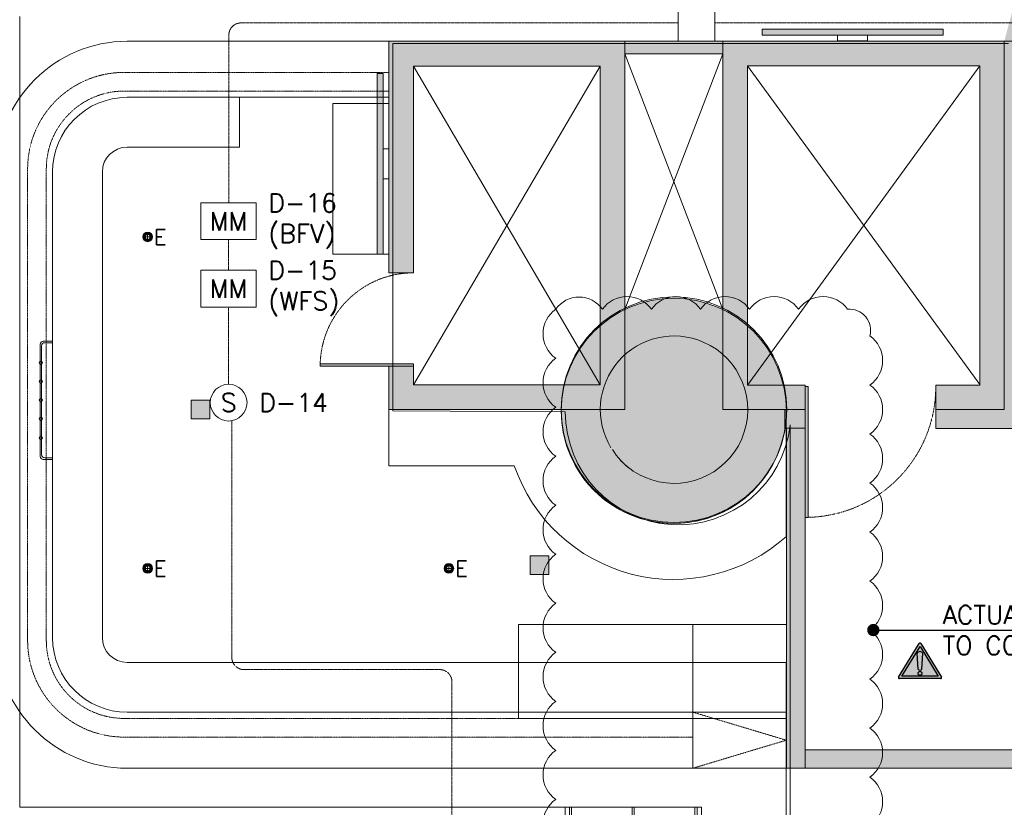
# Model space of a CAD drawing. Header units: millimetres. Extents: x 149250 to 222845, y -30669 to 18303.
# Tile 12 of 36: x 155532 to 163565, y 5926 to 12354. Entities that reach past the tile are written whole.
import ezdxf
from ezdxf.enums import TextEntityAlignment as Align

# ---------------------------------------------------------------- set-up
doc = ezdxf.new("R2010")
doc.units = ezdxf.units.MM
doc.header["$MEASUREMENT"] = 0
for name, pattern in [('DASHED', [19.05, 12.7, -6.35]), ('HIDDENX2', [0.75, 0.5, -0.25]), ('IRISH HOUSE_FF46_HYD AIRPORT_HVAC DUCTING LAYOUT 3$0$( Dashed )', [0.75, 0.5, -0.25])]:
    doc.linetypes.add(name, pattern=pattern)
doc.layers.get('0').update_dxf_attribs({"lineweight": 5})
for name, color, linetype in [('ACMV-MEPF_General Text', 7, 'Continuous'), ('IRISH HOUSE_FF46_HYD AIRPORT_HVAC DUCTING LAYOUT 3$0$Flooring', 8, 'Continuous'), ('Warning Symbol', 7, 'Continuous')]:
    doc.layers.add(name, color=color, linetype=linetype)
for name, color, linetype, lineweight in [('E Celing Lighting', 5, 'DASHED', 5), ('IRISH HOUSE_FF46_HYD AIRPORT_HVAC DUCTING LAYOUT 3$0$00 Structural', 2, 'Continuous', 25), ('IRISH HOUSE_FF46_HYD AIRPORT_HVAC DUCTING LAYOUT 3$0$02 Furniture', 14, 'Continuous', 25), ('IRISH HOUSE_FF46_HYD AIRPORT_HVAC DUCTING LAYOUT 3$0$02_Elevation 00', 8, 'Continuous', 9), ('IRISH HOUSE_FF46_HYD AIRPORT_HVAC DUCTING LAYOUT 3$0$Ceiling', 14, 'Continuous', 9), ('IRISH HOUSE_FF46_HYD AIRPORT_HVAC DUCTING LAYOUT 3$0$Grey', 8, 'Continuous', 9), ('IRISH HOUSE_FF46_HYD AIRPORT_HVAC DUCTING LAYOUT 3$0$LEVEL-F-OVERALL LAYOUT$0$A-DETL', 251, 'Continuous', 15), ('IRISH HOUSE_FF46_HYD AIRPORT_HVAC DUCTING LAYOUT 3$0$LEVEL-F-OVERALL LAYOUT$0$A-FLOR-HRAL', 251, 'Continuous', 13), ('IRISH HOUSE_FF46_HYD AIRPORT_HVAC DUCTING LAYOUT 3$0$LEVEL-F-OVERALL LAYOUT$0$C-COLS', 251, 'Continuous', 13), ('IRISH HOUSE_FF46_HYD AIRPORT_HVAC DUCTING LAYOUT 3$0$WALL', 7, 'Continuous', 40), ('Lighting (Ceiling)', 160, 'Continuous', 15), ('M-MEP-GEN', 7, 'Continuous', 5)]:
    doc.layers.add(name, color=color, linetype=linetype, lineweight=lineweight)
doc.layers.add('IRISH HOUSE_FF46_HYD AIRPORT_HVAC DUCTING LAYOUT 3$0$RCP LAYOUT', color=9, linetype='Continuous', true_color=0x808080)
for name, color, linetype, lineweight, true_color in [('M-MEP-ELFA-CABLE', 1, 'HIDDENX2', 20, 0xff0000), ('M-MEP-ELFA-DETECTOR', 7, 'Continuous', 20, 0xa50000), ('M-MEP-ELFA-EQUIP', 6, 'Continuous', 20, 0xff00ff), ('M-MEP-ELPR-EQUIP', 6, 'Continuous', 20, 0xff00ff)]:
    doc.layers.add(name, color=color, linetype=linetype, lineweight=lineweight, true_color=true_color)
doc.styles.add('Romans', font='romans.shx', dxfattribs={"width": 0.8})
doc.styles.get("Standard").update_dxf_attribs({"font": 'romans.shx'})
doc.dimstyles.new('100_Romans_Dot', dxfattribs={"dimtxt": 100, "dimasz": 100, "dimexe": 50, "dimexo": 50, "dimgap": 50, "dimtad": 1, "dimdec": 0, "dimzin": 0, "dimdsep": 46, "dimtxsty": 'Romans', "dimblk": 'DOT', "dimcen": 0.09, "dimclrd": 256, "dimclre": 256, "dimadec": 0, "dimazin": 0, "dimtfac": 1, "dimtdec": 0, "dimtofl": 0, "dimtmove": 0, "dimatfit": 3, "dimldrblk": 'DOT', "dimfxl": 1, "dimtolj": 1, "dimtzin": 0, "dimarcsym": 0})

# ---------------------------------------------------------------- blocks, each defined once
blk = doc.blocks.new('IRISH HOUSE_FF46_HYD AIRPORT_HVAC DUCTING LAYOUT 3$0$IRISH HOUSE-RCP LAYOUT')
at = {"lineweight": 0, "ltscale": 0.25, "true_color": 0x808080}
h = blk.add_hatch(color=8, dxfattribs=at)
h.dxf.hatch_style = 1
edge = h.paths.add_edge_path()
edge.add_line((14811.2, 5878.4), (14696.6, 5979.9))
edge.add_arc((20815.3, 1083.1), 7837, 141.32998, 165.79345)
edge.add_line((13218, 3006.4), (13375.3, 3006.4))
edge.add_arc((20786.8, 1095.9), 7653.7, 141.32888, 165.54519, ccw=False)
edge = h.paths.add_edge_path()
edge.add_line((15341.4, 6700.9), (15455.9, 6599.1))
edge.add_arc((20875.4, 1115.8), 7709.6, 91.19276, 134.66521, ccw=False)
edge.add_line((20714.9, 8823.7), (20714.9, 8976.2))
edge.add_arc((20868.5, 1130.6), 7847.1, 91.12089, 134.77697)
h = blk.add_hatch(color=8, dxfattribs=at)
h.dxf.hatch_style = 1
h.paths.add_polyline_path([(8196.7, 1116.6), (8196.7, 3006.4), (10122, 3006.4), (10122, 0), (8196.7, 0), (8196.7, 354.6), (8398.9, 354.6), (8398.9, 202.2), (9919.8, 202.2), (9919.8, 2804.2), (8398.9, 2804.2), (8398.9, 1116.6)])
h = blk.add_hatch(color=8, dxfattribs=at)
h.dxf.hatch_style = 1
h.paths.add_polyline_path([(8196.7, 1116.6), (8196.7, 3006.4), (10122, 3006.4), (10122, 0), (8196.7, 0), (8196.7, 354.6), (8398.9, 354.6), (8398.9, 202.2), (9919.8, 202.2), (9919.8, 2804.2), (8398.9, 2804.2), (8398.9, 1116.6)])
h = blk.add_hatch(color=8, dxfattribs=at)
h.dxf.hatch_style = 1
h.paths.add_polyline_path([(8196.7, 1116.6), (8196.7, 3006.4), (10122, 3006.4), (10122, 0), (8196.7, 0), (8196.7, 354.6), (8398.9, 354.6), (8398.9, 202.2), (9919.8, 202.2), (9919.8, 2804.2), (8398.9, 2804.2), (8398.9, 1116.6)])
h = blk.add_hatch(color=8, dxfattribs=at)
h.dxf.hatch_style = 1
h.paths.add_polyline_path([(11592, 0), (10922.1, 0), (10922.1, 3006.4), (13217.6, 3006.4), (13217.6, 0), (12658.8, 0), (12658.8, 200.4), (13017.1, 200.4), (13017.1, 2806), (11122.5, 2806), (11122.5, 200.4), (11592, 200.4)])
h = blk.add_hatch(color=8, dxfattribs=at)
h.dxf.hatch_style = 1
h.paths.add_polyline_path([(11592, 0), (10922.1, 0), (10922.1, 3006.4), (13217.6, 3006.4), (13217.6, 0), (12658.8, 0), (12658.8, 200.4), (13017.1, 200.4), (13017.1, 2806), (11122.5, 2806), (11122.5, 200.4), (11592, 200.4)])
h = blk.add_hatch(color=8, dxfattribs=at)
h.dxf.hatch_style = 1
h.paths.add_polyline_path([(11592, 0), (10922.1, 0), (10922.1, 3006.4), (13217.6, 3006.4), (13217.6, 0), (12658.8, 0), (12658.8, 200.4), (13017.1, 200.4), (13017.1, 2806), (11122.5, 2806), (11122.5, 200.4), (11592, 200.4)])
h = blk.add_hatch(color=8, dxfattribs=at)
h.dxf.hatch_style = 1
h.paths.add_polyline_path([(13217.6, 0), (13217.4, 3006.4), (13420.6, 3006.4), (13420.8, -152.4), (12658.8, -152.4), (12658.8, 0)])
h = blk.add_hatch(color=8, dxfattribs=at)
h.dxf.hatch_style = 1
h.paths.add_polyline_path([(10521.2, 908.7, 1), (10521.2, -928.3, 1)])
h = blk.add_hatch(color=8, dxfattribs=at)
h.dxf.hatch_style = 1
h.paths.add_polyline_path([(11439.7, -9.8, 1), (9602.7, -9.8, 1)])
h = blk.add_hatch(color=8, dxfattribs=at)
h.dxf.hatch_style = 1
h.paths.add_polyline_path([(10521.2, 908.7, 1), (10521.2, -928.3, 1)])
at = {"lineweight": 0, "true_color": 0x808080}
h = blk.add_hatch(color=8, dxfattribs=at)
h.dxf.hatch_style = 1
h.paths.add_polyline_path([(8398.9, 372.7), (8398.9, 354.6), (7636.9, 354.6), (7636.9, 372.7)])
h = blk.add_hatch(color=8, dxfattribs=at)
h.dxf.hatch_style = 1
h.paths.add_polyline_path([(8398.9, 372.7), (8398.9, 354.6), (7636.9, 354.6), (7636.9, 372.7)])
h = blk.add_hatch(color=8, dxfattribs=at)
h.dxf.hatch_style = 1
h.paths.add_polyline_path([(8398.9, 372.7), (8398.9, 354.6), (7636.9, 354.6), (7636.9, 372.7)])
h = blk.add_hatch(color=8, dxfattribs=at)
h.dxf.hatch_style = 1
h.paths.add_polyline_path([(11617.4, 187.7), (11592, 187.7), (11592, -879.1), (11617.4, -879.1)])
h = blk.add_hatch(color=8, dxfattribs=at)
h.dxf.hatch_style = 1
h.paths.add_polyline_path([(11617.4, 187.7), (11592, 187.7), (11592, -879.1), (11617.4, -879.1)])
h = blk.add_hatch(color=8, dxfattribs=at)
h.dxf.hatch_style = 1
h.paths.add_polyline_path([(11617.4, 187.7), (11592, 187.7), (11592, -879.1), (11617.4, -879.1)])
at = {"lineweight": 0, "ltscale": 0.25, "true_color": 0x808080}
h = blk.add_hatch(color=8, dxfattribs=at)
h.dxf.hatch_style = 1
h.paths.add_polyline_path([(11592, 0), (11428.6, 0), (11428.6, -152.2), (11592, -152.2)])
h = blk.add_hatch(color=8, dxfattribs=at)
h.dxf.hatch_style = 1
h.paths.add_polyline_path([(11440.1, -2926.3), (11592.5, -2926.3), (11592.5, -2776.3), (11592.5, -879.1), (11592, -879.1), (11592, -152.4), (11461.8, -152.2), (11440.1, -152.2)])
h = blk.add_hatch(color=8, dxfattribs=at)
h.dxf.hatch_style = 1
h.paths.add_polyline_path([(11592.5, -2776.3), (11592.5, -2926.3), (16388, -2926.3), (16388, -2776.3)])
at = {"layer": 'IRISH HOUSE_FF46_HYD AIRPORT_HVAC DUCTING LAYOUT 3$0$00 Structural', "lineweight": 0, "ltscale": 0.25, "true_color": 0x808080}
h = blk.add_hatch(color=8, dxfattribs=at)
h.dxf.hatch_style = 1
h.paths.add_polyline_path([(10922.1, 2904.8), (10922.1, 3006.4), (10122, 3006.4), (10122, 2904.8)])
h = blk.add_hatch(color=8, dxfattribs=at)
h.dxf.hatch_style = 1
h.paths.add_polyline_path([(6584.9, 76.2), (6584.9, -76.2), (6737.3, -76.2), (6737.3, 76.2)])
h = blk.add_hatch(color=8, dxfattribs=at)
h.dxf.hatch_style = 1
h.paths.add_polyline_path([(9349.9, -1193.9), (9349.9, -1346.3), (9502.3, -1346.3), (9502.3, -1193.9)])
at = {"layer": 'IRISH HOUSE_FF46_HYD AIRPORT_HVAC DUCTING LAYOUT 3$0$02 Furniture', "lineweight": 0, "ltscale": 0.25, "true_color": 0x808080}
h = blk.add_hatch(color=8, dxfattribs=at)
h.dxf.hatch_style = 1
h.paths.add_polyline_path([(12717.8, 3106.6), (11242.6, 3106.6), (11242.6, 3055.8), (12717.8, 3055.8)])
h = blk.add_hatch(color=8, dxfattribs=at)
h.dxf.hatch_style = 1
h.paths.add_polyline_path([(8100.5, 2744.2), (8100.5, 1269), (8151.4, 1269), (8151.4, 2744.2)])
at = {"color": 8, "lineweight": 0, "ltscale": 0.25, "true_color": 0x808080}
for p, q in [((5185.4, 3209.1), (5185.4, -3245.4)), ((8398.9, 202.2), (9919.8, 2804.2)), ((8398.9, 2804.2), (9919.8, 202.2)), ((8398.9, 202.2), (9919.8, 2804.2)), ((8398.9, 2804.2), (9919.8, 202.2)), ((8398.9, 202.2), (9919.8, 2804.2)), ((8398.9, 2804.2), (9919.8, 202.2)), ((13017.1, 204), (11122.5, 2806)), ((13017.1, 2806), (11122.5, 200.4)), ((13017.1, 204), (11122.5, 2806)), ((13017.1, 2806), (11122.5, 200.4)), ((13017.1, 204), (11122.5, 2806)), ((13017.1, 2806), (11122.5, 200.4)), ((5185.4, -3245.4), (10746.8, -3245.4)), ((9634.5, -4536.3), (9634.5, -3245.4)), ((9634.5, -3245.4), (10746.8, -3245.4)), ((10746.8, -3245.4), (10746.8, -8409.1)), ((10746.8, -3245.4), (10746.8, -4536.3))]:
    blk.add_line(p, q, dxfattribs=at)
at = {"layer": 'IRISH HOUSE_FF46_HYD AIRPORT_HVAC DUCTING LAYOUT 3$0$00 Structural', "color": 8, "lineweight": 0, "ltscale": 0.25, "true_color": 0x808080}
for p, q in [((8196.7, 1116.6), (8196.7, 3006.4)), ((8196.7, 3006.4), (10122, 3006.4)), ((8196.7, 1116.6), (8196.7, 3006.4)), ((8196.7, 3006.4), (10122, 3006.4)), ((8196.7, 1116.6), (8196.7, 3006.4)), ((8196.7, 3006.4), (10122, 3006.4)), ((10122, 2904.8), (10122, 3006.4)), ((10122, 3006.4), (10922.1, 3006.4)), ((10122, 3006.4), (10122, 0)), ((10122, 3006.4), (10122, 0)), ((10122, 3006.4), (10122, 0)), ((10922.1, 3006.4), (10922.1, 2904.8)), ((10922.1, 0), (10922.1, 3006.4)), ((10922.1, 3006.4), (13217.6, 3006.4)), ((10922.1, 0), (10922.1, 3006.4)), ((10922.1, 3006.4), (13217.6, 3006.4)), ((10922.1, 0), (10922.1, 3006.4)), ((10922.1, 3006.4), (13217.6, 3006.4)), ((13217.6, 0), (13217.4, 3006.4)), ((13217.4, 3006.4), (13420.6, 3006.4)), ((13217.6, 3006.4), (13217.6, 0)), ((13217.6, 3006.4), (13217.6, 0)), ((13217.6, 3006.4), (13217.6, 0)), ((10122, 817.4), (10922.1, 2904.8)), ((10922.1, 816.5), (10122, 2904.8)), ((10922.1, 2904.8), (10122, 2904.8)), ((9919.8, 2804.2), (8398.9, 2804.2)), ((8398.9, 2804.2), (8398.9, 1116.6)), ((9919.8, 2804.2), (8398.9, 2804.2)), ((8398.9, 2804.2), (8398.9, 1116.6)), ((9919.8, 2804.2), (8398.9, 2804.2)), ((8398.9, 2804.2), (8398.9, 1116.6)), ((9919.8, 202.2), (9919.8, 2804.2)), ((9919.8, 202.2), (9919.8, 2804.2)), ((9919.8, 202.2), (9919.8, 2804.2)), ((13017.1, 2806), (11122.5, 2806)), ((11122.5, 2806), (11122.5, 200.4)), ((13017.1, 2806), (11122.5, 2806)), ((11122.5, 2806), (11122.5, 200.4)), ((13017.1, 2806), (11122.5, 2806)), ((11122.5, 2806), (11122.5, 200.4)), ((13017.1, 200.4), (13017.1, 2806)), ((13017.1, 200.4), (13017.1, 2806)), ((13017.1, 200.4), (13017.1, 2806)), ((8398.9, 1116.6), (8196.7, 1116.6)), ((8398.9, 1116.6), (8196.7, 1116.6)), ((8398.9, 1116.6), (8196.7, 1116.6)), ((8196.7, 0), (8196.7, 354.6)), ((8196.7, 354.6), (8398.9, 354.6)), ((8196.7, 0), (8196.7, 354.6)), ((8196.7, 354.6), (8398.9, 354.6)), ((8196.7, 0), (8196.7, 354.6)), ((8196.7, 354.6), (8398.9, 354.6)), ((8398.9, 354.6), (8398.9, 202.2)), ((8398.9, 354.6), (8398.9, 202.2)), ((8398.9, 354.6), (8398.9, 202.2)), ((8398.9, 202.2), (9919.8, 202.2)), ((8398.9, 202.2), (9919.8, 202.2)), ((8398.9, 202.2), (9919.8, 202.2)), ((11122.5, 200.4), (11592, 200.4)), ((11122.5, 200.4), (11592, 200.4)), ((11122.5, 200.4), (11592, 200.4)), ((11592, 200.4), (11592, 0)), ((11592, 200.4), (11592, 0)), ((11592, 200.4), (11592, 0)), ((12658.8, 0), (12658.8, 200.4)), ((12658.8, 200.4), (13017.1, 200.4)), ((12658.8, 0), (12658.8, 200.4)), ((12658.8, 200.4), (13017.1, 200.4)), ((12658.8, 0), (12658.8, 200.4)), ((12658.8, 200.4), (13017.1, 200.4)), ((6584.9, 76.2), (6737.3, 76.2)), ((6584.9, -76.2), (6584.9, 76.2)), ((6737.3, 76.2), (6737.3, -76.2)), ((10122, 0), (8196.7, 0)), ((10122, 0), (8196.7, 0)), ((10122, 0), (8196.7, 0)), ((6737.3, -76.2), (6584.9, -76.2)), ((11592, 0), (10922.1, 0)), ((11592, 0), (10922.1, 0)), ((11592, 0), (10922.1, 0)), ((11592, 0), (11428.6, 0)), ((11428.6, 0), (11428.6, -152.2)), ((11592, -152.2), (11592, 0)), ((12658.8, -152.4), (12658.8, 0)), ((12658.8, 0), (13217.6, 0)), ((13217.6, 0), (12658.8, 0)), ((13217.6, 0), (12658.8, 0)), ((13217.6, 0), (12658.8, 0)), ((11428.6, -152.2), (11592, -152.2)), ((11592.5, -152.4), (11440.1, -152.2)), ((11440.1, -152.2), (11440.1, -2926.3)), ((11592.5, -2926.3), (11592.5, -152.4)), ((13420.8, -152.4), (12658.8, -152.4)), ((9349.9, -1193.9), (9502.3, -1193.9)), ((9349.9, -1346.3), (9349.9, -1193.9)), ((9502.3, -1193.9), (9502.3, -1346.3)), ((9502.3, -1346.3), (9349.9, -1346.3)), ((11440.1, -2926.3), (16388, -2926.3))]:
    blk.add_line(p, q, dxfattribs=at)
blk.add_circle((10521.2, -9.8), 918.5, dxfattribs=at)
blk.add_circle((10521.2, -9.8), 918.5, dxfattribs=at)
blk.add_circle((10521.2, -9.8), 918.5, dxfattribs=at)
at = {"layer": 'IRISH HOUSE_FF46_HYD AIRPORT_HVAC DUCTING LAYOUT 3$0$02 Furniture', "color": 8, "lineweight": 0, "ltscale": 0.25, "true_color": 0x808080}
for p, q in [((12717.8, 3106.6), (11242.6, 3106.6)), ((11242.6, 3106.6), (11242.6, 3055.8)), ((11242.6, 3055.8), (12717.8, 3055.8)), ((11447.9, 3055.8), (11415.8, 3055.8)), ((11857.6, 3055.8), (12102.8, 3055.8)), ((11857.6, 3010.4), (11857.6, 3055.8)), ((12102.8, 3055.8), (12102.8, 3010.4)), ((12717.8, 3055.8), (12717.8, 3106.6)), ((12102.8, 3010.4), (11857.6, 3010.4)), ((8100.5, 2744.2), (8100.5, 1269)), ((8151.4, 2744.2), (8100.5, 2744.2)), ((8151.4, 1269), (8151.4, 2744.2)), ((7739.5, 1269), (7739.5, 2498.4)), ((7739.5, 2498.4), (8196.7, 2498.4)), ((8196.7, 2498.4), (8196.7, 1269)), ((8151.4, 1884), (8151.4, 2129.2)), ((8151.4, 2129.2), (8196.7, 2129.2)), ((8196.7, 2129.2), (8196.7, 1884)), ((8196.7, 1884), (8151.4, 1884)), ((8196.7, 1269), (7739.5, 1269)), ((8100.5, 1269), (8151.4, 1269)), ((9602.7, 0), (8196.7, 0)), ((8196.7, 0), (8196.7, -457.2)), ((11439.6, -1034), (11439.6, 0)), ((8196.7, -457.2), (9220.3, -457.2))]:
    blk.add_line(p, q, dxfattribs=at)
for radius, start, end in [(918.5, 179.38658, 0.61342), (1375.7, 198.97732, 311.88364)]:
    blk.add_arc((10521.2, -9.8), radius, start, end, dxfattribs=at)
at = {"layer": 'IRISH HOUSE_FF46_HYD AIRPORT_HVAC DUCTING LAYOUT 3$0$02_Elevation 00', "color": 8, "lineweight": 0, "ltscale": 25, "true_color": 0x808080}
for p, q in [((7636.9, 354.6), (7636.9, 372.7)), ((7636.9, 372.7), (8398.9, 372.7)), ((7636.9, 354.6), (7636.9, 372.7)), ((7636.9, 372.7), (8398.9, 372.7)), ((7636.9, 354.6), (7636.9, 372.7)), ((7636.9, 372.7), (8398.9, 372.7)), ((8398.9, 354.6), (7636.9, 354.6)), ((8398.9, 354.6), (7636.9, 354.6)), ((8398.9, 354.6), (7636.9, 354.6)), ((8398.9, 372.7), (8398.9, 354.6)), ((8398.9, 372.7), (8398.9, 354.6)), ((8398.9, 372.7), (8398.9, 354.6)), ((11617.4, 187.7), (11592, 187.7)), ((11592, 187.7), (11592, -879.1)), ((11617.4, 187.7), (11592, 187.7)), ((11592, 187.7), (11592, -879.1)), ((11617.4, 187.7), (11592, 187.7)), ((11592, 187.7), (11592, -879.1)), ((11617.4, -879.1), (11617.4, 187.7)), ((11617.4, -879.1), (11617.4, 187.7)), ((11617.4, -879.1), (11617.4, 187.7)), ((11592, -879.1), (11617.4, -879.1)), ((11592, -879.1), (11617.4, -879.1)), ((11592, -879.1), (11617.4, -879.1))]:
    blk.add_line(p, q, dxfattribs=at)
at = {"layer": 'IRISH HOUSE_FF46_HYD AIRPORT_HVAC DUCTING LAYOUT 3$0$02_Elevation 00', "color": 8, "lineweight": 0, "ltscale": 0.25, "true_color": 0x808080}
for p, q in [((10677.1, -1753.8), (9254.7, -1753.8)), ((9254.7, -1753.8), (9254.7, -2519.9)), ((10677.1, -2519.9), (10677.1, -1753.8)), ((11440.1, -1753.8), (10677.1, -1753.8)), ((10677.1, -1753.8), (10677.1, -2519.9)), ((11440.1, -2519.9), (11440.1, -1753.8)), ((9254.7, -2519.9), (10677.1, -2519.9)), ((10677.1, -2519.9), (11440.1, -2519.9)), ((11438.4, -2926.3), (11438.4, -8866.9))]:
    blk.add_line(p, q, dxfattribs=at)
at = {"layer": 'IRISH HOUSE_FF46_HYD AIRPORT_HVAC DUCTING LAYOUT 3$0$Ceiling', "color": 8, "lineweight": 0, "ltscale": 0.25, "true_color": 0x808080}
for p, q in [((9688.1, -3245.4), (9670.2, -3245.4)), ((9670.2, -3245.4), (9670.2, -4536.3)), ((9688.1, -4536.3), (9688.1, -3245.4)), ((10181.7, -4536.3), (10181.7, -3245.4)), ((10181.7, -3245.4), (10199.6, -3245.4)), ((10199.6, -3245.4), (10199.6, -4536.3)), ((10693.2, -4536.3), (10693.2, -3245.4)), ((10693.2, -3245.4), (10711, -3245.4)), ((10711, -3245.4), (10711, -4536.3))]:
    blk.add_line(p, q, dxfattribs=at)
at = {"layer": 'IRISH HOUSE_FF46_HYD AIRPORT_HVAC DUCTING LAYOUT 3$0$Flooring', "color": 8, "lineweight": 0, "ltscale": 0.25, "true_color": 0x808080}
for p, q in [((8230.7, 2988.3), (13251.3, 2988.6)), ((8230.7, -9.1), (8230.7, 2988.3)), ((9636.6, -18.5), (8230.7, -9.1)), ((11472.3, -8885), (11471.9, -124)), ((11474.1, -2944.4), (11471.9, -2944.4))]:
    blk.add_line(p, q, dxfattribs=at)
blk.add_arc((10557.4, -18.5), 920.8, 179.99811, 353.33407, dxfattribs=at)
at = {"layer": 'IRISH HOUSE_FF46_HYD AIRPORT_HVAC DUCTING LAYOUT 3$0$Grey', "color": 8, "lineweight": 0, "ltscale": 0.25, "true_color": 0x808080}
for p, q in [((8196.7, 3006.4), (6063.1, 3006.4)), ((8196.7, 2549.2), (8196.7, 3006.4)), ((6063.1, 2549.2), (8196.7, 2549.2)), ((6977.5, 2549.2), (6063.1, 2549.2)), ((6977.5, 2142.8), (6977.5, 2549.2)), ((6063.1, 2142.8), (6977.5, 2142.8)), ((5453.5, -1859.5), (5453.5, 1939.6)), ((5453.5, 1939.6), (5453.5, -1859.5)), ((5859.9, -1859.5), (5859.9, 1939.6)), ((5351.9, -381), (5351.9, 533.4)), ((5364.6, -368.3), (5364.6, 520.7)), ((5377.3, 558.8), (5453.5, 558.8)), ((5390, 546.1), (5453.5, 546.1)), ((5453.5, -393.7), (5390, -393.7)), ((5453.5, -406.4), (5377.3, -406.4)), ((11439.6, -2062.7), (6063.1, -2062.7)), ((11439.6, -2469.1), (11439.6, -2062.7)), ((10677.1, -2469.1), (6063.1, -2469.1)), ((6063.1, -2469.1), (11439.6, -2469.1)), ((10677.1, -2926.3), (10677.1, -2469.1)), ((11439.1, -2469.1), (10677.1, -2469.1)), ((10677.1, -2469.1), (10677.1, -2926.3)), ((11439.1, -2926.3), (11439.1, -2469.1)), ((6063.1, -2926.3), (10677.1, -2926.3)), ((10677.1, -2926.3), (11439.1, -2926.3))]:
    blk.add_line(p, q, dxfattribs=at)
at = {"layer": 'IRISH HOUSE_FF46_HYD AIRPORT_HVAC DUCTING LAYOUT 3$0$Grey', "color": 8, "linetype": 'IRISH HOUSE_FF46_HYD AIRPORT_HVAC DUCTING LAYOUT 3$0$( Dashed )', "lineweight": 0, "ltscale": 0.2, "true_color": 0x808080}
for p, q in [((6037.7, 2752.4), (8196.7, 2752.4)), ((8196.7, 2752.4), (8196.7, 2600)), ((8196.7, 2600), (6037.7, 2600)), ((5250.3, -1884.9), (5250.3, 1965)), ((5402.7, 1965), (5402.7, -1884.9)), ((10677.1, -2469.1), (11439.1, -2697.7)), ((6037.7, -2519.9), (10677.1, -2519.9)), ((10677.1, -2519.9), (10677.1, -2672.3)), ((10677.1, -2672.3), (6037.7, -2672.3)), ((11439.1, -2697.7), (10677.1, -2926.3))]:
    blk.add_line(p, q, dxfattribs=at)
at = {"layer": 'IRISH HOUSE_FF46_HYD AIRPORT_HVAC DUCTING LAYOUT 3$0$Grey', "color": 8, "lineweight": 0, "ltscale": 0.25, "true_color": 0x808080}
for centre in [(5358.3, 381), (5358.3, 228.6), (5358.3, 76.2), (5358.3, -76.2), (5358.3, -228.6)]:
    blk.add_circle(centre, 12.7, dxfattribs=at)
for centre, radius, start, end in [((6063.1, 1939.6), 1066.8, 90, 180), ((6063.1, 1939.6), 609.6, 90, 180), ((6063.1, 1939.6), 609.6, 90, 180), ((6063.1, 1939.6), 203.2, 90, 180), ((5377.3, 533.4), 25.4, 90, 180), ((5390, 520.7), 25.4, 90, 180), ((5377.3, -381), 25.4, 180, 270), ((5390, -368.3), 25.4, 180, 270), ((6063.1, -1859.5), 1066.8, 180, 270), ((6063.1, -1859.5), 609.6, 180, 270), ((6063.1, -1859.5), 609.6, 180, 270), ((6063.1, -1859.5), 203.2, 180, 270)]:
    blk.add_arc(centre, radius, start, end, dxfattribs=at)
at = {"layer": 'IRISH HOUSE_FF46_HYD AIRPORT_HVAC DUCTING LAYOUT 3$0$Grey', "color": 8, "linetype": 'IRISH HOUSE_FF46_HYD AIRPORT_HVAC DUCTING LAYOUT 3$0$( Dashed )', "lineweight": 0, "ltscale": 0.2, "true_color": 0x808080}
for centre, radius, start, end in [((6037.7, 1965), 787.4, 90, 180), ((6037.7, 1965), 635, 90, 180), ((8398.9, 354.6), 762, 90, 180), ((8398.9, 354.6), 762, 90, 180), ((8398.9, 354.6), 762, 90, 180), ((11592, 187.7), 1066.8, 270, 0), ((11592, 187.7), 1066.8, 270, 0), ((11592, 187.7), 1066.8, 270, 0), ((6037.7, -1884.9), 787.4, 180, 270), ((6037.7, -1884.9), 635, 180, 270)]:
    blk.add_arc(centre, radius, start, end, dxfattribs=at)
at = {"layer": 'IRISH HOUSE_FF46_HYD AIRPORT_HVAC DUCTING LAYOUT 3$0$LEVEL-F-OVERALL LAYOUT$0$A-DETL', "color": 8, "lineweight": 0, "true_color": 0x808080}
blk.add_arc((10470.3, -61.4), 520.4, 210.47735, 235.11626, dxfattribs=at)
at = {"layer": 'IRISH HOUSE_FF46_HYD AIRPORT_HVAC DUCTING LAYOUT 3$0$LEVEL-F-OVERALL LAYOUT$0$A-FLOR-HRAL', "color": 8, "lineweight": 0, "true_color": 0x808080}
blk.add_circle((10523.5, 0), 920.6, dxfattribs=at)
at = {"layer": 'IRISH HOUSE_FF46_HYD AIRPORT_HVAC DUCTING LAYOUT 3$0$LEVEL-F-OVERALL LAYOUT$0$C-COLS', "color": 8, "lineweight": 0, "true_color": 0x808080}
for start, end in [(66.6, 211.19672), (246.6, 66.6), (222.31098, 230.23636), (230.26424, 246.6)]:
    blk.add_arc((10523.5, 0), 601.3, start, end, dxfattribs=at)
at = {"layer": 'IRISH HOUSE_FF46_HYD AIRPORT_HVAC DUCTING LAYOUT 3$0$WALL', "color": 8, "lineweight": 0, "true_color": 0x808080}
for p, q in [((16388, -2776.3), (11592.5, -2776.3)), ((11592.5, -2776.3), (11592.5, -2926.3)), ((11592.5, -2926.3), (16388, -2926.3))]:
    blk.add_line(p, q, dxfattribs=at)
blk = doc.blocks.new('IRISH HOUSE_FF46_HYD AIRPORT_HVAC DUCTING LAYOUT 3')
at = {"layer": 'IRISH HOUSE_FF46_HYD AIRPORT_HVAC DUCTING LAYOUT 3$0$RCP LAYOUT', "lineweight": 0}
blk.add_blockref('IRISH HOUSE_FF46_HYD AIRPORT_HVAC DUCTING LAYOUT 3$0$IRISH HOUSE-RCP LAYOUT', (0, 0), dxfattribs=at)
blk = doc.blocks.new('*U7')
at = {"color": 0}
blk.add_circle((0, 0), 100, dxfattribs=at)
blk.add_attdef('S', text='', height=100, dxfattribs=at).set_placement((0, 0), align=Align.MIDDLE_CENTER)
blk = doc.blocks.new('MM')
at = {"color": 0}
blk.add_lwpolyline([(-150, 200), (150, 200), (150, 0), (-150, 0)], close=True, dxfattribs=at)
blk.add_attdef('MM', text='', height=100, dxfattribs=at).set_placement((0, 100), align=Align.MIDDLE_CENTER)
blk = doc.blocks.new('FALSS-WM')
at = {"color": 0}
for p, q in [((361.1, 48.7), (372.3, 97.5)), ((371.7, 45), (382.5, 67.6)), ((381.2, 39.1), (412.3, 78.2)), ((389.1, 31.2), (408.6, 46.8)), ((395, 21.7), (440.1, 43.4)), ((398.7, 11.1), (423.1, 16.7)), ((400, 0), (450, 0)), ((361.1, -48.7), (372.3, -97.5)), ((371.7, -45), (382.5, -67.6)), ((381.2, -39.1), (412.3, -78.2)), ((389.1, -31.2), (408.6, -46.8)), ((395, -21.7), (440.1, -43.4)), ((398.7, -11.1), (423.1, -16.7)), ((400, 0), (450, 0))]:
    blk.add_line(p, q, dxfattribs=at)
for points in [[(0, 100), (200, 100), (200, -100), (0, -100)], [(350, 100), (200, 0), (200, 0), (350, -100)]]:
    blk.add_lwpolyline(points, close=True, dxfattribs=at)
blk = doc.blocks.new('cl')
at = {"layer": 'Lighting (Ceiling)'}
h = blk.add_hatch(color=0, dxfattribs=at)
h.dxf.hatch_style = 1
h.paths.add_polyline_path([(1.53, 0.03, 1), (-1.53, 0.03, 1)])
h.paths.add_polyline_path([(-0.81, 0.03, -1), (0.81, 0.03, -1)], flags=16)
at = {"layer": 'Lighting (Ceiling)', "color": 0}
for p, q in [((-1.53, 0.03), (1.53, 0.03)), ((0, 1.56), (0, -1.5))]:
    blk.add_line(p, q, dxfattribs=at)
for radius in [1.53, 0.806]:
    blk.add_circle((0, 0.03), radius, dxfattribs=at)
at = {"color": 0}
blk.add_attdef('NAME', text='', height=5, dxfattribs=at).set_placement((0.84, 2.71), align=Align.MIDDLE_CENTER)
blk = doc.blocks.new('A$C759E7B6B')
at = {"layer": 'Warning Symbol', "true_color": 0xed1f24}
h = blk.add_hatch(color=240, dxfattribs=at)
h.dxf.hatch_style = 1
h.paths.add_polyline_path([(9, 381, 0.559648), (-9, 381), (-233, 15, 0.579652), (-224, 0), (224, 0, 0.592995), (233, 16)])
h.paths.add_polyline_path([(0, 348), (197, 25), (-197, 25)], flags=16)
h.paths.add_polyline_path([(0, 294, -0.249038), (32, 273), (21, 121, -0.546529), (0, 92, -0.288902), (-20, 103), (-32, 273, -0.249038)], flags=0)
h.paths.add_polyline_path([(21, 56, -1), (-21, 56, -1)], flags=0)
at = {"layer": 'Warning Symbol', "true_color": 0xf1eb1f}
h = blk.add_hatch(color=2, dxfattribs=at)
h.dxf.hatch_style = 1
h.paths.add_polyline_path([(-197, 25), (197, 25), (0, 348)])
h.paths.add_polyline_path([(-20, 103), (-32, 273, -0.249038), (0, 294, -0.249038), (32, 273), (21, 121, -0.546529), (0, 92, -0.288902)], flags=16)
h.paths.add_polyline_path([(21, 56, -1), (-21, 56, -1)], flags=16)
at = {"layer": 'Warning Symbol', "true_color": 0xed1f24}
h = blk.add_hatch(color=240, dxfattribs=at)
h.dxf.hatch_style = 1
h.paths.add_polyline_path([(32, 273, 0.249038), (0, 294, 0.249038), (-32, 273), (-20, 103, 0.288902), (0, 92, 0.546529), (21, 121)])
h.paths.add_polyline_path([(21, 56, 1), (-21, 56, 1)])
at = {"layer": 'Warning Symbol'}
for p, q in [((-233, 16), (-9, 381)), ((-197, 25), (0, 348)), ((0, 348), (197, 25)), ((9, 381), (233, 16)), ((-20, 103), (-32, 273)), ((20, 103), (32, 273)), ((224, 0), (-224, 0)), ((197, 25), (-197, 25))]:
    blk.add_line(p, q, dxfattribs=at)
blk.add_circle((0, 56), 20.7, dxfattribs=at)
for centre, radius, start, end in [((0, 376), 10.1, 32.6709, 147.3291), ((3, 253), 40.7, 94.6224, 150.5598), ((-3, 253), 40.7, 29.4402, 85.3776), ((-224, 10), 10.1, 147.3291, 270), ((-1, 113), 21.5, 209.1393, 273.5958), ((1, 113), 21.5, 266.4042, 330.8607), ((224, 10), 10.1, 270, 32.6709)]:
    blk.add_arc(centre, radius, start, end, dxfattribs=at)
blk = doc.blocks.new('_Dot')
at = {"color": 0, "linetype": 'ByBlock', "lineweight": -2}
blk.add_line((-0.5, 0), (-1, 0), dxfattribs=at)
at = {"color": 0, "linetype": 'ByBlock', "const_width": 0.5}
blk.add_lwpolyline([(-0.25, 0, 1), (0.25, 0, 1)], format="xyb", close=True, dxfattribs=at)

msp = doc.modelspace()

# ---------------------------------------------------------------- linework, layer by layer
at = {"color": 1, "true_color": 0xff0000}
msp.add_lwpolyline([(162468.1, 5772.9, 0.520567), (162468.1, 6172.9, 0.520567), (162468.1, 6572.9, 0.520567), (162468.1, 6972.9, 0.520567), (162468.1, 7372.9, 0.520567), (162468.1, 7772.9, 0.520567), (162468.1, 8172.9, 0.520567), (162468.1, 8572.9, 0.520567), (162468.1, 8972.9, 0.520567), (162468.1, 9372.9, 0.520567), (162468.1, 9772.9, 0.520567), (162286.4, 9991.2, 0.520567), (161886.4, 9991.2, 0.520567), (161486.4, 9991.2, 0.520567), (161086.4, 9991.2, 0.520567), (160686.4, 9991.2, 0.520567), (160286.4, 9991.2, 0.520567), (159906, 9991.2, 0.520567), (159906, 9591.2, 0.520567), (159906, 9191.2, 0.520567), (159906, 8791.2, 0.520567), (159906, 8391.2, 0.520567), (159906, 7991.2, 0.520567), (159906, 7591.2, 0.520567), (159906, 7191.2, 0.520567), (159906, 6791.2, 0.520567), (159906, 6391.2, 0.520567), (159906, 5991.2, 0.520567), (159906, 5591.2, 0.520567)], format="xyb", dxfattribs=at)
at = {"layer": 'M-MEP-ELFA-CABLE', "ltscale": 5}
for points in [[(157238.4, 10859.4), (157238.4, 12228.1, -0.414214), (157338.4, 12328.1), (160904.4, 12328.1)], [(161204.4, 12328.1), (165796, 12328.1, -0.414214), (165896, 12228.1), (165896, 12115, 0.414214), (165996, 12015), (169977.3, 12015, -0.414214), (170077.3, 11915), (170077.3, 11754.5)], [(159058.8, 4160.1), (159058.8, 6950.2, 0.414214), (158958.8, 7050.2), (157362.8, 7050.2, -0.414214), (157262.8, 7150.2), (157262.8, 9081.3)]]:
    msp.add_lwpolyline(points, format="xyb", dxfattribs=at)
for points in [[(157235.6, 10559.4), (157235.6, 10309.4)], [(157235.6, 9379), (157235.6, 10009.4)]]:
    msp.add_lwpolyline(points, dxfattribs=at)

# ---------------------------------------------------------------- block references
at = {"layer": 'E Celing Lighting', "color": 5, "true_color": 0x0000ff}
ref = msp.add_blockref('cl', (156576.4, 10580.7), dxfattribs=dict(at, xscale=-25.32885420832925, yscale=25.32885420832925, zscale=25.32885420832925))
ref.add_attrib('NAME', 'E', dxfattribs={"layer": '0', "color": 0, "height": 126.6}).set_placement((156679.5, 10578.9), align=Align.MIDDLE_CENTER)
ref = msp.add_blockref('cl', (156576.4, 7875.9), dxfattribs=dict(at, xscale=-25.32885420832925, yscale=25.32885420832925, zscale=25.32885420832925))
ref.add_attrib('NAME', 'E', dxfattribs={"layer": '0', "color": 0, "height": 126.6}).set_placement((156679.5, 7874.2), align=Align.MIDDLE_CENTER)
ref = msp.add_blockref('cl', (159034, 7875.9), dxfattribs=dict(at, xscale=-25.32885420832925, yscale=25.32885420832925, zscale=25.32885420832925))
ref.add_attrib('NAME', 'E', dxfattribs={"layer": '0', "color": 0, "height": 126.6}).set_placement((159137.2, 7874.2), align=Align.MIDDLE_CENTER)
at = {"layer": 'M-MEP-ELFA-DETECTOR', "xscale": 1.5, "yscale": 1.5, "zscale": 1.5, "rotation": 90}
msp.add_blockref('FALSS-WM', (161054.4, 12178.1), dxfattribs=at)
at = {"layer": 'M-MEP-ELFA-DETECTOR', "xscale": 1.5, "yscale": 1.5, "zscale": 1.5}
msp.add_blockref('*U7', (157237.1, 9229), dxfattribs=at).add_auto_attribs({'S': 'S'})
at = {"layer": 'M-MEP-ELFA-EQUIP', "xscale": 1.5, "yscale": 1.5, "zscale": 1.5}
for p in [(157235.6, 10559.4), (157235.6, 10009.4)]:
    msp.add_blockref('MM', p, dxfattribs=at).add_auto_attribs({'MM': 'MM'})
at = {"layer": 'M-MEP-ELPR-EQUIP'}
msp.add_blockref('IRISH HOUSE_FF46_HYD AIRPORT_HVAC DUCTING LAYOUT 3', (150347, 9171.7), dxfattribs=at)
at = {"layer": 'Warning Symbol', "xscale": 0.75, "yscale": 0.75, "zscale": 0.75}
msp.add_blockref('A$C759E7B6B', (162877.1, 6977.5), dxfattribs=at)

# ---------------------------------------------------------------- texts
at = {"layer": 'ACMV-MEPF_General Text', "insert": (163061.8, 7372.9), "char_height": 150, "attachment_point": 4}
msp.add_mtext_dynamic_manual_height_columns('\\pxql;{\\C1;\\c255;ACTUAL DEMISE AREA YET TO CONFIRM.}', width=2921.723, gutter_width=1, heights=[1205], dxfattribs=at)
at = {"layer": 'M-MEP-GEN', "char_height": 150, "attachment_point": 4}
for s, insert in [('D-16\\P(BFV)', (157560.6, 10709.4)), ('D-15\\P(WFS)', (157560.6, 10159.4)), ('D-14', (157487.1, 9229))]:
    msp.add_mtext_dynamic_manual_height_columns(s, width=706.992, gutter_width=4987.1, heights=[0], dxfattribs=dict(at, insert=insert))

# ---------------------------------------------------------------- leaders
at = {"color": 1, "true_color": 0xff0000}
msp.add_leader([(162496.1, 7372.9), (165523, 7372.9)], dimstyle='100_Romans_Dot', override={"dimtad": 0, "dimclrd": 1}, dxfattribs=at)

doc.saveas('drawing.dxf')
